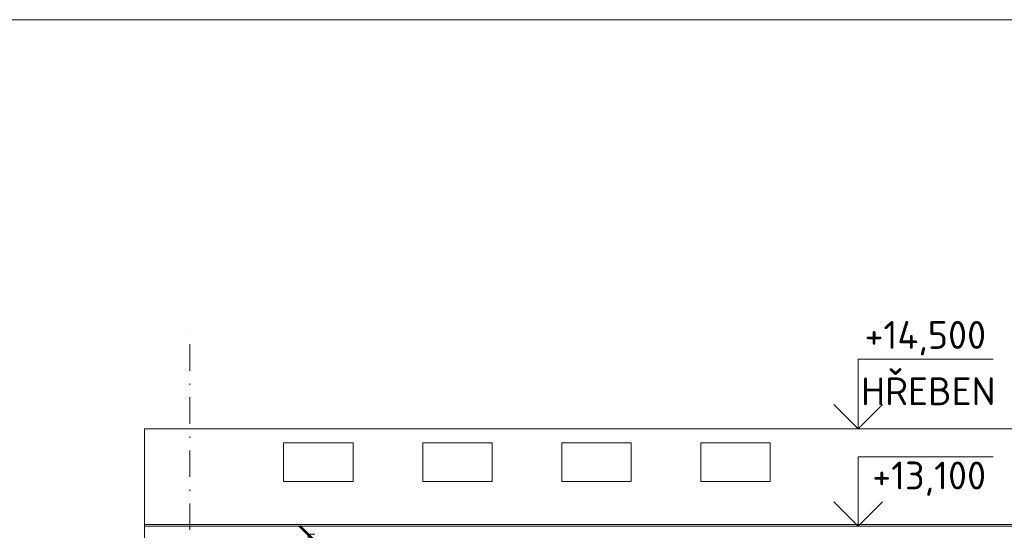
# Model space of a CAD drawing. Header units: millimetres. Extents: x -796345 to 3713765, y -2985421 to 2187451.
# Tile 62 of 256: x -2447 to 11716, y -104028 to -96690. Entities that reach past the tile are written whole.
import ezdxf
from ezdxf.enums import TextEntityAlignment as Align

# ---------------------------------------------------------------- set-up
doc = ezdxf.new("R2010")
doc.units = ezdxf.units.MM
doc.header["$PDMODE"] = 1
doc.linetypes.add('CENTERX2', pattern=[101.6, 63.5, -12.7, 12.7, -12.7])
doc.linetypes.add('DASHDOT', pattern=[25.4, 12.7, -6.35, 0, -6.35])
doc.layers.get('Defpoints').update_dxf_attribs({"color": 8})
for name, color, linetype, lineweight in [('A99_N_kce-pohl', 1, 'Continuous', 9), ('A99_N_kce-rez-ten', 4, 'Continuous', 9), ('A99_N_koty-200', 5, 'Continuous', 5), ('A99_N_koty-200-vysk', 6, 'Continuous', 9), ('A99_N_osy', 1, 'CENTERX2', 9)]:
    doc.layers.add(name, color=color, linetype=linetype, lineweight=lineweight)
doc.styles.add('A99_kota', font='isocpeur.ttf', dxfattribs={"height": 2})
doc.dimstyles.new('A99_kota_200 new', dxfattribs={"dimscale": 200, "dimtxt": 2, "dimasz": 1.2, "dimexe": 0.5, "dimexo": 1.5, "dimgap": 0.3, "dimtad": 1, "dimdec": 0, "dimzin": 3, "dimdsep": 46, "dimtxsty": 'A99_kota', "dimblk": 'ARCHTICK', "dimcen": 2.5, "dimazin": 2, "dimtfac": 0.75, "dimtdec": 0, "dimtmove": 2, "dimatfit": 0, "dimfxl": 4, "dimfxlon": 1, "dimtolj": 1, "dimtzin": 0, "dimlwd": 5, "dimlwe": 5, "dimarcsym": 0})

# ---------------------------------------------------------------- blocks, each defined once
blk = doc.blocks.new('*U24')
at = {"color": 0, "linetype": 'ByBlock', "lineweight": -2}
blk.add_line((-3, 0), (7, 0), dxfattribs=at)
for points in [[(0, 0), (0, 5), (0, 5), (9.7, 5)], [(-1.75, 1.75), (0, 0), (1.75, 1.75)]]:
    blk.add_lwpolyline(points, dxfattribs=at)
at = {"color": 0, "linetype": 'ByBlock', "lineweight": -2, "style": 'A99_kota'}
for tag, p in [('VYSKA', (9.2, 7.75)), ('POPIS', (9.2, 4.5))]:
    blk.add_attdef(tag, text='', height=2, dxfattribs=at).set_placement(p, align=Align.TOP_RIGHT)
blk = doc.blocks.new('*U100')
at = {"color": 0, "linetype": 'ByBlock', "lineweight": -2}
blk.add_line((-3, 0), (7, 0), dxfattribs=at)
for points in [[(0, 0), (0, 5), (0, 5), (9.7, 5)], [(-1.75, 1.75), (0, 0), (1.75, 1.75)]]:
    blk.add_lwpolyline(points, dxfattribs=at)
at = {"color": 0, "linetype": 'ByBlock', "lineweight": -2, "style": 'A99_kota'}
blk.add_attdef('POPIS', text='', height=2, rotation=360, dxfattribs=at).set_placement((9.2, 5.5), align=Align.BOTTOM_RIGHT)
blk.add_attdef('VYSKA', text='', height=2, rotation=360, dxfattribs=at).set_placement((9.2, 4.25), align=Align.TOP_RIGHT)
blk = doc.blocks.new('_ArchTick')
at = {"color": 0, "linetype": 'ByBlock', "const_width": 0.15}
blk.add_lwpolyline([(-0.5, -0.5), (0.5, 0.5)], dxfattribs=at)
blk = doc.blocks.new('*D473')
at = {"layer": 'A99_N_koty-200', "color": 0, "lineweight": 5, "transparency": 16777216}
for p, q in [((1700.5, -104085), (1800.5, -104085)), ((1700.5, -105750), (1700.5, -104085)), ((1700.5, -105750), (1800.5, -105750))]:
    blk.add_line(p, q, dxfattribs=at)
at = {"layer": 'Defpoints', "color": 0, "linetype": 'Continuous', "lineweight": 0, "transparency": 16777216}
for p in [(1700.5, -104085), (1700.5, -104085), (1700.5, -105750)]:
    blk.add_point(p, dxfattribs=at)
at = {"layer": 'A99_N_koty-200', "color": 0, "linetype": 'Continuous', "lineweight": 5, "transparency": 16777216, "xscale": 240, "yscale": 240, "zscale": 240}
for p, rotation in [((1700.5, -104085), 90), ((1700.5, -105750), 270)]:
    blk.add_blockref('_ArchTick', p, dxfattribs=dict(at, rotation=rotation))
at = {"layer": 'A99_N_koty-200', "color": 0, "linetype": 'Continuous', "transparency": 16777216, "insert": (1440.5, -104917.5), "char_height": 400, "attachment_point": 5, "rotation": 90, "style": 'A99_kota', "bg_fill": 3, "box_fill_scale": 1.1, "bg_fill_color": 256, "bg_fill_true_color": 13158600, "bg_fill_transparency": 0}
blk.add_mtext('\\A1;1665', dxfattribs=at)

msp = doc.modelspace()

# ---------------------------------------------------------------- linework, layer by layer
at = {"layer": 'A99_N_kce-pohl', "color": 1, "lineweight": 9}
msp.add_line((-650, -102570), (-650, -116955), dxfattribs=at)
msp.add_lwpolyline([(-650, -102570), (12400, -102570)], dxfattribs=at)
at = {"layer": 'A99_N_kce-pohl', "color": 1, "linetype": 'Continuous', "lineweight": 5}
for points in [[(1350, -102770), (2350, -102770), (2350, -103325), (1350, -103325)], [(3350, -102770), (4350, -102770), (4350, -103325), (3350, -103325)], [(5350, -102770), (6350, -102770), (6350, -103325), (5350, -103325)], [(7350, -102770), (8350, -102770), (8350, -103325), (7350, -103325)]]:
    msp.add_lwpolyline(points, close=True, dxfattribs=at)
at = {"layer": 'A99_N_kce-pohl', "color": 1, "linetype": 'Continuous', "lineweight": 9}
msp.add_lwpolyline([(138875, -103945), (-650, -103945)], dxfattribs=at)
at = {"layer": 'A99_N_kce-pohl', "color": 1, "linetype": 'Continuous', "lineweight": 5}
msp.add_lwpolyline([(138875, -103970), (-650, -103970)], dxfattribs=at)
at = {"layer": 'A99_N_osy', "linetype": 'DASHDOT', "lineweight": 9, "ltscale": 30}
msp.add_lwpolyline([(0, -121550), (0, -101085)], dxfattribs=at)

# ---------------------------------------------------------------- block references
at = {"layer": 'A99_N_koty-200-vysk', "lineweight": 5}
ref = msp.add_blockref('*U24', (9615, -102570), dxfattribs=dict(at, xscale=200, yscale=200, zscale=200))
ref.add_attrib('VYSKA', '+14,500', dxfattribs={"layer": '0', "color": 0, "linetype": 'ByBlock', "lineweight": -2, "height": 400, "style": 'A99_kota'}).set_placement((11455, -101020), align=Align.TOP_RIGHT)
ref.add_attrib('POPIS_001', 'HŘEBEN', (9655, -102230), dxfattribs={"layer": '0', "color": 0, "linetype": 'ByBlock', "lineweight": -2, "height": 400, "style": 'A99_kota'})
ref = msp.add_blockref('*U100', (9615, -103970), dxfattribs=dict(at, xscale=200, yscale=200, zscale=200))
ref.add_attrib('VYSKA', '+13,100', dxfattribs={"layer": '0', "color": 0, "linetype": 'ByBlock', "lineweight": -2, "height": 400, "style": 'A99_kota'}).set_placement((11455, -103040), align=Align.TOP_RIGHT)

# ---------------------------------------------------------------- next in the draw order: dimensions: what is measured, and where the dimension line sits
at = {"layer": 'A99_N_koty-200', "linetype": 'Continuous'}
dim = msp.add_linear_dim(base=(1700.5, -104085), p1=(1700.5, -105750), p2=(1700.5, -104085), angle=90, dimstyle='A99_kota_200 new', override={"dimscale": 0, "dimtix": 1, "dimtofl": 1, "dimtmove": 2, "dimatfit": 0, "dimfxl": 15, "dimtfill": 1}, dxfattribs=at)
dim.commit()
dim.dimension.update_dxf_attribs({"geometry": '*D473', "text_midpoint": (1440.5, -104917.5)})

# ---------------------------------------------------------------- next in the draw order: linework, layer by layer
at = {"layer": 'A99_N_kce-rez-ten', "color": 3, "linetype": 'Continuous', "lineweight": 0, "ltscale": 0.5}
msp.add_lwpolyline([(-19352.5, -96690), (154127.5, -96690), (154127.5, -132575), (-19352.5, -132575)], close=True, dxfattribs=at)

doc.saveas('drawing.dxf')
